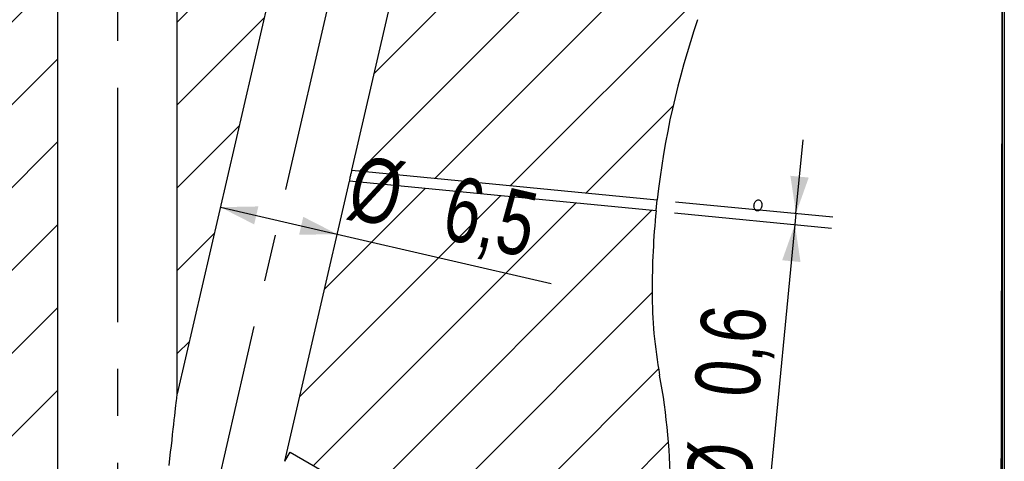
# Model space of a CAD drawing. Header units: millimetres. Extents: x 8 to 862, y 8 to 585.
# Tile 45 of 82: x 301 to 354, y 371 to 395. Entities that reach past the tile are written whole.
import ezdxf

# ---------------------------------------------------------------- set-up
doc = ezdxf.new("R2010")
doc.units = ezdxf.units.MM
doc.linetypes.add('CENTERX2', pattern=[20.32, 12.7, -2.54, 2.54, -2.54])
for name, color, linetype in [('CENTERLINE', 4, 'CENTERX2'), ('DIMENSIONS', 2, 'Continuous'), ('HATCH', 3, 'Continuous')]:
    doc.layers.add(name, color=color, linetype=linetype)
doc.layers.add('OUTLINE', color=7, linetype='Continuous', lineweight=25)
doc.styles.add('SLDTEXTSTYLE0', font='TXT', dxfattribs={"width": 0.75})
doc.dimstyles.new('SLDDIMSTYLE18', dxfattribs={"dimtxt": 3.5, "dimasz": 2, "dimexe": 0, "dimexo": 0.0625, "dimgap": 0.875, "dimtad": 1, "dimrnd": 1e-09, "dimdsep": 46, "dimtxsty": 'SLDTEXTSTYLE0', "dimsah": 1, "dimcen": 0.09, "dimadec": 0, "dimazin": 2, "dimtfac": 1, "dimtmove": 0, "dimatfit": 0, "dimfxl": 0, "dimfrac": 2, "dimtolj": 1, "dimtzin": 12, "dimarcsym": 0})
doc.dimstyles.new('SLDDIMSTYLE2', dxfattribs={"dimtxt": 3.5, "dimasz": 2, "dimexe": 0, "dimexo": 0.0625, "dimgap": 0.875, "dimtad": 1, "dimrnd": 1e-09, "dimzin": 12, "dimdsep": 46, "dimtxsty": 'SLDTEXTSTYLE0', "dimsah": 1, "dimcen": 0.09, "dimadec": 0, "dimazin": 3, "dimtfac": 1, "dimtofl": 0, "dimtmove": 0, "dimatfit": 3, "dimfxl": 0, "dimfrac": 2, "dimtolj": 1, "dimtzin": 12, "dimarcsym": 0})
doc.dimstyles.new('SLDDIMSTYLE8', dxfattribs={"dimtxt": 3.5, "dimasz": 2, "dimexe": 0, "dimexo": 0.0625, "dimgap": 0.875, "dimtad": 1, "dimdec": 4, "dimzin": 12, "dimdsep": 46, "dimtxsty": 'SLDTEXTSTYLE0', "dimsah": 1, "dimcen": 0.09, "dimazin": 3, "dimtfac": 1, "dimtofl": 0, "dimtmove": 0, "dimatfit": 3, "dimfxl": 0, "dimfrac": 2, "dimtolj": 1, "dimtzin": 12, "dimarcsym": 0})

# ---------------------------------------------------------------- blocks, each defined once
blk = doc.blocks.new('_D_12')
at = {"layer": 'DIMENSIONS'}
blk.add_arc((306.209, 346.101), 63.133, 77, 90, dxfattribs=at)
for points in [[(306.209, 409.234), (308.201, 408.702), (308.217, 409.702)], [(320.411, 407.616), (318.56, 408.524), (318.35, 407.546)]]:
    blk.add_solid(points, dxfattribs=at)
at = {"layer": 'DIMENSIONS', "insert": (310.37, 413.709), "char_height": 3.5, "attachment_point": 1, "rotation": 353.5, "style": 'SLDTEXTSTYLE0'}
blk.add_mtext('13°', dxfattribs=at)
blk = doc.blocks.new('_D_40')
at = {"layer": 'DIMENSIONS'}
for p, q in [((343.012, 384.399), (343.399, 388.38)), ((336.479, 385.035), (345.002, 384.205)), ((336.417, 384.438), (344.944, 383.608)), ((343.012, 384.399), (342.954, 383.802)), ((342.954, 383.802), (341.511, 368.981))]:
    blk.add_line(p, q, dxfattribs=at)
for points in [[(343.012, 384.399), (343.703, 386.341), (342.708, 386.438)], [(342.954, 383.802), (342.262, 381.86), (343.257, 381.763)]]:
    blk.add_solid(points, dxfattribs=at)
at = {"layer": 'DIMENSIONS', "char_height": 3.5, "attachment_point": 1, "rotation": 84.4397, "style": 'SLDTEXTSTYLE0'}
for s, insert in [('0,6', (337.478, 374.676)), ('%%c', (337.02, 369.418))]:
    blk.add_mtext(s, dxfattribs=dict(at, insert=insert))
blk = doc.blocks.new('_D_43')
at = {"layer": 'DIMENSIONS'}
for p, q in [((311.794, 384.739), (318.127, 383.277)), ((318.127, 383.277), (329.729, 380.599))]:
    blk.add_line(p, q, dxfattribs=at)
for points in [[(311.794, 384.739), (313.63, 383.802), (313.855, 384.777)], [(318.127, 383.277), (316.291, 384.214), (316.066, 383.24)]]:
    blk.add_solid(points, dxfattribs=at)
at = {"layer": 'DIMENSIONS', "char_height": 3.5, "attachment_point": 1, "rotation": 347, "style": 'SLDTEXTSTYLE0'}
for s, insert in [('%%c', (319.302, 387.636)), ('6,5', (324.457, 386.501))]:
    blk.add_mtext(s, dxfattribs=dict(at, insert=insert))

msp = doc.modelspace()

# ---------------------------------------------------------------- hatches: boundary and pattern name
at = {"layer": 'HATCH'}
h = msp.add_hatch(dxfattribs=at)
h.set_pattern_fill('ANSI31', color=256, angle=3e-322, style=0)
edge = h.paths.add_edge_path(flags=0)
edge.add_line((289.25884, 346.13342), (279.08752, 335.9621))
edge.add_arc((281.20884, 333.84078), 3, 135, 180)
edge.add_line((278.20884, 333.84078), (278.20884, 284.73342))
edge.add_line((278.20884, 284.73342), (284.05884, 284.73342))
edge.add_line((284.05884, 284.73342), (284.05884, 278.53342))
edge.add_line((284.05884, 278.53342), (297.05884, 278.53342))
edge.add_line((297.05884, 278.53342), (299.10177, 275.13342))
edge.add_line((299.10177, 275.13342), (297.05884, 271.73342))
edge.add_line((297.05884, 271.73342), (284.05884, 271.73342))
edge.add_line((284.05884, 271.73342), (284.05884, 204.63342))
edge.add_line((284.05884, 204.63342), (278.20884, 204.63342))
edge.add_line((278.20884, 204.63342), (278.20884, 176.08726))
edge.add_arc((281.20884, 176.08726), 3, 180, 270)
edge.add_line((281.20884, 173.08726), (302.95884, 173.08726))
edge.add_line((302.95884, 173.08726), (302.95884, 429.83342))
edge.add_line((302.95884, 429.83342), (289.25884, 429.83342))
edge.add_line((289.25884, 429.83342), (289.25884, 410.83342))
edge.add_line((289.25884, 410.83342), (289.25884, 346.13342))
h = msp.add_hatch(dxfattribs=at)
h.set_pattern_fill('ANSI31', color=256, angle=3e-322, style=0)
h.paths.add_polyline_path([(309.45884, 429.83342), (309.45884, 374.62561), (322.20457, 429.83342)], flags=0)
h = msp.add_hatch(dxfattribs=at)
h.set_pattern_fill('ANSI31', color=256, angle=3e-322, style=0)
edge = h.paths.add_edge_path(flags=0)
edge.add_line((340.24893, 414.48466), (325.61682, 415.71834))
edge.add_line((325.61682, 415.71834), (318.92745, 386.7435))
edge.add_line((318.92745, 386.7435), (335.48393, 385.13172))
edge.add_arc((380.47712, 380.14876), 45.26828, 160.987509, 173.680292, ccw=False)
edge.add_arc((309.31491, 404.66923), 30, 340.987509, 355.180578)
edge.add_line((339.20884, 402.14876), (340.24893, 414.48466))
h = msp.add_hatch(dxfattribs=at)
h.set_pattern_fill('ANSI31', color=256, angle=3e-322, style=0)
edge = h.paths.add_edge_path(flags=0)
edge.add_line((335.42183, 384.53493), (318.79134, 386.15392))
edge.add_line((318.79134, 386.15392), (315.28563, 370.96904))
edge.add_line((315.28563, 370.96904), (315.57292, 371.46664))
edge.add_line((315.57292, 371.46664), (331.93245, 362.02146))
edge.add_spline(control_points=[(331.93245, 362.02146), (332.1297, 362.15509), (332.33152, 362.28844), (333.01243, 362.72666), (333.63318, 363.2215), (334.46902, 364.13748), (335.22445, 365.18775), (335.9805, 366.8736), (336.20884, 368.3704), (336.20884, 369.14876)], knot_values=[0, 0, 0, 0, 0.01656615, 0.01656615, 0.05454115, 0.06773282, 0.09251615, 0.13049115, 0.16846615, 0.16846615, 0.16846615, 0.16846615], weights=[1, 1, 1, 1, 1, 1, 1, 1, 1, 1], degree=3, periodic=0)
edge.add_arc((300.20884, 369.14876), 36, 0, 10.388858)
edge.add_arc((360.20884, 380.14876), 25, 180, 190.388858, ccw=False)
edge.add_arc((380.47712, 380.14876), 45.26828, 174.43973, 180, ccw=False)

# ---------------------------------------------------------------- linework, layer by layer
at = {"layer": 'CENTERLINE'}
for p, q in [((306.20884, 431.85122), (306.20884, 171.35527)), ((354.20884, 171.08726), (354.20884, 431.83342)), ((306.20884, 346.10073), (325.54005, 429.83342))]:
    msp.add_line(p, q, dxfattribs=at)
at = {"layer": 'OUTLINE'}
for p, q in [((302.95884, 429.83342), (302.95884, 173.08726)), ((309.45884, 374.62561), (309.45884, 429.83342)), ((322.20457, 429.83342), (309.45884, 374.62561)), ((318.92745, 386.7435), (325.61682, 415.71834)), ((354.20884, 380.14876), (354.20884, 398.80529)), ((318.92745, 386.7435), (335.48393, 385.13172)), ((315.28563, 370.96904), (318.79133, 386.15392)), ((335.42184, 384.53493), (318.79133, 386.15392)), ((354.20884, 373.47663), (354.20884, 380.14876)), ((354.20884, 370.46283), (354.20884, 373.47663)), ((315.28563, 370.96904), (315.57292, 371.46664)), ((315.57292, 371.46664), (331.93245, 362.02146))]:
    msp.add_line(p, q, dxfattribs=at)
at = {"layer": 'OUTLINE', "flags": 128}
msp.add_lwpolyline([(309.01612, 370.73995), (309.05838, 371.11081), (309.09865, 371.46424), (309.1369, 371.79998), (309.17311, 372.11781), (309.20726, 372.41751), (309.23931, 372.69886), (309.26926, 372.96166), (309.29707, 373.20575), (309.32272, 373.43093), (309.34621, 373.63707), (309.36751, 373.82401), (309.3866, 373.99162), (309.40349, 374.13979), (309.41814, 374.26841), (309.43056, 374.37739), (309.44073, 374.46667), (309.44865, 374.53617), (309.45431, 374.58585), (309.45771, 374.61567), (309.45884, 374.62561)], dxfattribs=at)
at = {"layer": 'OUTLINE'}
for centre, radius, start, end in [((380.47712, 380.14876), 45.26828, 160.987509, 173.680292), ((380.47712, 380.14876), 45.26828, 174.43973, 180), ((360.20884, 380.14876), 25, 180, 190.388858), ((300.20884, 369.14876), 36, 0, 10.388858)]:
    msp.add_arc(centre, radius, start, end, dxfattribs=at)
for points, knots in [([(354.2013, 402.14876), (354.20018, 401.74099), (354.19793, 400.92528), (354.19463, 399.70925), (354.19137, 398.49488), (354.18817, 397.28524), (354.18503, 396.08092), (354.183, 395.29091), (354.18198, 394.89599)], [0, 0, 0, 0, 0.16536002, 0.33079021, 0.49615021, 0.66407574, 0.83207421, 1, 1, 1, 1]), ([(354.30884, 402.14876), (354.30884, 401.89308), (354.30884, 401.38172), (354.30884, 400.61663), (354.30884, 399.85341), (354.30884, 398.9905), (354.30884, 398.03087), (354.30884, 396.97665), (354.30884, 395.92975), (354.30884, 395.24058), (354.30884, 394.89599)], [0, 0, 0, 0, 0.103646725, 0.207293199, 0.31121542, 0.415136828, 0.560968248, 0.706799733, 0.853399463, 1, 1, 1, 1]), ([(354.18198, 394.89599), (354.18072, 394.40171), (354.17821, 393.41284), (354.17446, 391.90885), (354.17074, 390.39214), (354.16704, 388.85311), (354.16335, 387.29342), (354.1597, 385.71441), (354.1561, 384.12852), (354.15285, 382.6708), (354.14995, 381.34383), (354.14825, 380.54721), (354.14739, 380.14876)], [0, 0, 0, 0, 0.104053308, 0.208168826, 0.312284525, 0.41633792, 0.522445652, 0.628618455, 0.734791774, 0.840899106, 0.920421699, 1, 1, 1, 1]), ([(354.30884, 394.89599), (354.30884, 394.60872), (354.30884, 394.03405), (354.30884, 392.93497), (354.30884, 391.5949), (354.30884, 390.00769), (354.30884, 388.40775), (354.30884, 386.78582), (354.30884, 385.14337), (354.30884, 383.48214), (354.30884, 381.81639), (354.30884, 380.70451), (354.30884, 380.14876)], [0, 0, 0, 0, 0.060564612, 0.121154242, 0.229800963, 0.338517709, 0.447235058, 0.555881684, 0.666873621, 0.777940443, 0.889008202, 1, 1, 1, 1]), ([(318.92745, 386.7435), (318.92695, 386.74198), (318.92573, 386.73828), (318.91432, 386.7031), (318.89444, 386.63828), (318.86997, 386.55111), (318.84516, 386.45125), (318.82362, 386.35059), (318.80737, 386.26135), (318.79691, 386.19431), (318.79201, 386.15893), (318.79153, 386.15534), (318.79133, 386.15392)], [0, 0, 0, 0, 0.07296557, 0.17733237, 0.28306762, 0.39105912, 0.5003344, 0.60917799, 0.71679923, 0.82359543, 0.93022191, 1, 1, 1, 1]), ([(335.42184, 384.53493), (335.42184, 384.53495), (335.42187, 384.53524), (335.42317, 384.54667), (335.42764, 384.58641), (335.43437, 384.64685), (335.44414, 384.73683), (335.4548, 384.83774), (335.46506, 384.93812), (335.47386, 385.02683), (335.48028, 385.09323), (335.48349, 385.12713), (335.48381, 385.13045), (335.48393, 385.13172)], [0, 0, 0, 0, 0.00822192, 0.11555011, 0.18274402, 0.29009303, 0.39743712, 0.504787, 0.61213168, 0.71946839, 0.82680669, 0.93414621, 1, 1, 1, 1]), ([(341.16028, 384.84729), (341.15924, 384.88065), (341.15714, 384.94737), (341.12368, 385.0342), (341.072, 385.09849), (341.00583, 385.13284), (340.9333, 385.13339), (340.86243, 385.10009), (340.80119, 385.03668), (340.75634, 384.95035), (340.73286, 384.85083), (340.73333, 384.74936), (340.75772, 384.65736), (340.80339, 384.5852), (340.86529, 384.54099), (340.93653, 384.52973), (341.00908, 384.55265), (341.07484, 384.6072), (341.12582, 384.68717), (341.1539, 384.77182), (341.15851, 384.8263), (341.16028, 384.84729)], [0, 0, 0, 0, 0.05368508, 0.10737026, 0.16105711, 0.21474509, 0.26843312, 0.32212037, 0.37580936, 0.42949516, 0.48318321, 0.53686813, 0.59055794, 0.64425069, 0.69794313, 0.75162973, 0.80531128, 0.85899383, 0.91268324, 0.96637688, 1, 1, 1, 1]), ([(354.14739, 380.14876), (354.1466, 379.77255), (354.145, 379.02015), (354.14265, 377.8909), (354.14033, 376.76252), (354.13883, 376.01455), (354.13808, 375.64056)], [0, 0, 0, 0, 0.24897025, 0.49794117, 0.74897012, 1, 1, 1, 1]), ([(354.30884, 380.14876), (354.30884, 379.86897), (354.30884, 379.30941), (354.30884, 378.46971), (354.30884, 377.63075), (354.30884, 376.68542), (354.30884, 376.02443), (354.30884, 375.64056)], [0, 0, 0, 0, 0.18516753, 0.37033491, 0.55634286, 0.74235119, 1, 1, 1, 1]), ([(354.13808, 375.64056), (354.13737, 375.28479), (354.13595, 374.57318), (354.13385, 373.49932), (354.13177, 372.41898), (354.12972, 371.33254), (354.12768, 370.24116), (354.12636, 369.51286), (354.12569, 369.14876)], [0, 0, 0, 0, 0.16596774, 0.33197248, 0.49794082, 0.66528107, 0.83265938, 1, 1, 1, 1]), ([(354.30884, 375.64056), (354.30884, 375.34404), (354.30884, 374.751), (354.30884, 373.85608), (354.30884, 372.95771), (354.30884, 371.8741), (354.30884, 370.60426), (354.30884, 369.63419), (354.30884, 369.14876)], [0, 0, 0, 0, 0.1383675, 0.27673597, 0.41545368, 0.55417102, 0.77690331, 1, 1, 1, 1])]:
    msp.add_open_spline(points, degree=3, knots=knots, dxfattribs=at)

# ---------------------------------------------------------------- dimensions: what is measured, and where the dimension line sits
at = {"layer": 'DIMENSIONS'}
dim = msp.add_angular_dim_2l(base=(313.35573, 408.82819), line1=((306.20884, 346.10073), (325.54005, 429.83342)), line2=((306.20884, 431.85122), (306.20884, 171.35527)), dimstyle='SLDDIMSTYLE8', dxfattribs=at)
dim.commit()
dim.dimension.update_dxf_attribs({"geometry": '_D_12', "text_midpoint": (313.35573, 408.82819), "dimtype": 162})
for base, p1, p2, angle, dimstyle, picture, middle in [((342.95362, 383.8017), (335.48393, 385.13172), (335.42183, 384.53493), 84.43973, 'SLDDIMSTYLE18', '_D_40', (342.07971, 374.82474)), ((318.12719, 383.2772), (309.45884, 374.62561), (318.79134, 386.15392), 347, 'SLDDIMSTYLE2', '_D_43', (324.0081, 381.91948))]:
    dim = msp.add_linear_dim(base=base, p1=p1, p2=p2, angle=angle, text='%%c<>', dimstyle=dimstyle, dxfattribs=at)
    dim.commit()
    dim.dimension.update_dxf_attribs({"geometry": picture, "text_midpoint": middle, "dimtype": 160})

doc.saveas('drawing.dxf')
